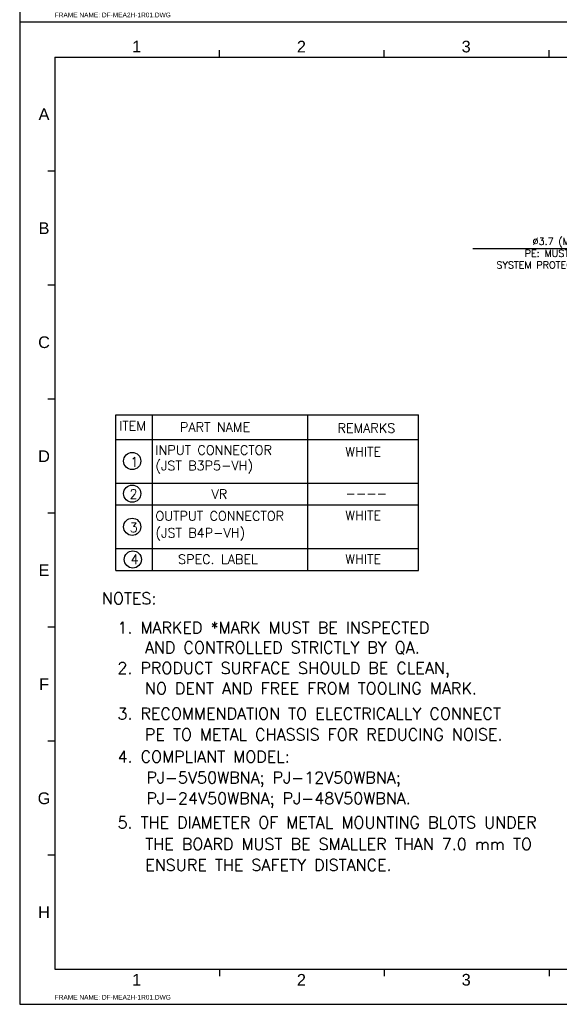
# Model space of a CAD drawing. Extents: x 210 to 804, y -840 to 420.
# Tile 21 of 50: x 210 to 441, y -420 to 1. Entities that reach past the tile are written whole.
import ezdxf
from ezdxf.enums import TextEntityAlignment as Align

# ---------------------------------------------------------------- set-up
doc = ezdxf.new("R2010")
doc.units = 0
doc.header["$LTSCALE"] = 0.5
doc.layers.get('0').update_dxf_attribs({"linetype": 'CONTINUOUS'})
for name, color, linetype in [('3', 3, 'CONTINUOUS'), ('DIM', 7, 'CONTINUOUS'), ('PAPER', 7, 'CONTINUOUS')]:
    doc.layers.add(name, color=color, linetype=linetype)
doc.styles.add('ARIAL', font='ARIAL.TTF')
doc.styles.add('SIMPLEX', font='SIMPLEX.shx')
doc.dimstyles.get("Standard").update_dxf_attribs({"dimtxt": 3, "dimasz": 3, "dimexe": 1.25, "dimexo": 1, "dimgap": 1, "dimtad": 1, "dimdec": 1, "dimzin": 0, "dimdsep": 46, "dimtxsty": 'STANDARD', "dimcen": 0.5, "dimclrd": 2, "dimclre": 2, "dimclrt": 2, "dimadec": 0, "dimazin": 0, "dimtfac": 1, "dimtdec": 1, "dimtmove": 0, "dimatfit": 3, "dimfxl": 1, "dimtolj": 1, "dimtzin": 0, "dimarcsym": 0})

# ---------------------------------------------------------------- blocks, each defined once
blk = doc.blocks.new('A2')
at = {"layer": 'PAPER', "color": 4}
for p, q in [((210, 420), (804, 420)), ((210, 420), (210, 0)), ((210, 0), (804, 0))]:
    blk.add_line(p, q, dxfattribs=at)
at = {"layer": 'PAPER', "color": 3}
for p, q in [((225, 405), (789, 405)), ((225, 405), (225, 15)), ((225, 15), (789, 15))]:
    blk.add_line(p, q, dxfattribs=at)
at = {"layer": 'PAPER', "color": 2}
for p, q in [((295.5, 405), (295.5, 408)), ((366, 405), (366, 408)), ((436.5, 405), (436.5, 408)), ((225, 356.25), (222, 356.25)), ((225, 307.5), (222, 307.5)), ((225, 258.75), (222, 258.75)), ((225, 210), (222, 210)), ((225, 161.25), (222, 161.25)), ((225, 112.5), (222, 112.5)), ((225, 63.75), (222, 63.75)), ((295.5, 15), (295.5, 12)), ((366, 15), (366, 12)), ((436.5, 15), (436.5, 12))]:
    blk.add_line(p, q, dxfattribs=at)
at = {"style": 'ARIAL'}
for tag, height, p in [('TITLE', 4.5, (749.84, 40.88)), ('XXXXXXXXXX', 4, (749.84, 24.46))]:
    blk.add_attdef(tag, text='', height=height, dxfattribs=at).set_placement(p, align=Align.CENTER)
for tag, p, height in [('V', (625.66, 30.86), 2), ('00', (779.83, 20.28), 4), ('--', (612.88, 16.26), 2.5), ('mm', (631.88, 16.46), 2.5), ('ADP-XX', (656.66, 16.15), 2.5), ('2_____2', (724.26, 16.66), 2.5), ("XX/XX'XX", (760.13, 16.14), 2.5)]:
    blk.add_attdef(tag, p, '', height=height, dxfattribs=at)
at = {"layer": 'PAPER', "color": 1, "style": 'ARIAL'}
for s, p in [('1', (260.06, 409.5)), ('2', (330.56, 409.5)), ('3', (401.06, 409.5)), ('A', (220.42, 380.59)), ('B', (220.42, 331.84)), ('C', (220.42, 283.09)), ('D', (220.42, 234.34)), ('E', (220.42, 185.59)), ('F', (220.42, 136.84)), ('G', (220.42, 88.09)), ('H', (220.42, 39.34)), ('1', (260.06, 10.5)), ('2', (330.56, 10.5)), ('3', (401.06, 10.5))]:
    blk.add_text(s, height=5, dxfattribs=at).set_placement(p, align=Align.MIDDLE)
at = {"layer": 'PAPER', "style": 'ARIAL'}
blk.add_text('FRAME NAME: DF-MEA2H-1R01.DWG', height=2, dxfattribs=at).set_placement((225, 2))

msp = doc.modelspace()

# ---------------------------------------------------------------- linework, layer by layer
at = {"layer": '3', "color": 7}
for p, q in [((251.16, -234.51), (251.16, -167.91)), ((251.16, -167.91), (380.72, -167.91)), ((266.83, -234.51), (266.83, -167.91)), ((333.32, -234.51), (333.32, -167.91)), ((380.72, -234.51), (380.72, -167.91)), ((251.16, -178.51), (380.72, -178.51)), ((251.16, -197.18), (380.72, -197.18)), ((251.16, -206.51), (380.72, -206.51)), ((251.16, -225.18), (380.72, -225.18)), ((251.16, -234.51), (380.72, -234.51))]:
    msp.add_line(p, q, dxfattribs=at)
at = {"layer": 'DIM', "color": 7, "ltscale": 2}
for centre in [(258.16, -187.72), (258.16, -201.65), (258.16, -215.83), (258.42, -229.79)]:
    msp.add_circle(centre, 3.67, dxfattribs=at)

# ---------------------------------------------------------------- block references
at = {"layer": 'DIM', "color": 7}
for p in [(0, 0), (0, -420)]:
    msp.add_blockref('A2', p, dxfattribs=at)

# ---------------------------------------------------------------- texts
at = {"layer": 'DIM', "color": 7, "style": 'SIMPLEX'}
for s, height, p in [('ITEM', 4, (252.55, -174.72)), ('INPUT CONNECTOR', 4, (268.06, -185.03)), ('1', 4, (257.32, -190.13)), ('(JST B3P5-VH)', 4, (268.06, -191.67)), ('2', 4, (256.98, -203.83)), ('VR', 4, (292.12, -203.87)), ('OUTPUT CONNECTOR', 4, (268.1, -213.21)), ('3', 4, (257.06, -218.12)), ('(JST B4P-VH)', 4, (268.1, -220.42)), ('4', 4, (257.49, -231.75)), ('SPEC. LABEL', 4, (277.8, -231.74)), ('NOTES:', 5, (245.15, -248.97, -13.89))]:
    msp.add_text(s, height=height, dxfattribs=at).set_placement(p)
for s, height, p in [('PART NAME', 4, (278.62, -176.45)), ('REMARKS', 4, (346.01, -176.83)), ('WHITE', 4, (349.41, -186.99)), ('----', 4, (349.41, -204.82)), ('WHITE', 4, (349.41, -214.15)), ('WHITE', 4, (349.41, -232.82)), ('1. MARKED *MARK MUST BE INSPECTED ', 5, (251.8, -262.95)), ('AND CONTROLLED STRICTLY BY QA.', 5, (263.57, -271.44)), ('2. PRODUCT SURFACE SHOULD BE CLEAN,', 5, (251.8, -280.23)), ('NO DENT AND FREE FROM TOOLING MARK.', 5, (263.57, -288.94)), ('3. RECOMMENDATION TO ELECTRICALLY CONNECT', 5, (251.8, -299.7)), ('PE TO METAL CHASSIS FOR REDUCING NOISE.', 5, (263.57, -308.64)), ('4. COMPLIANT MODEL:', 5, (251.86, -318.11)), ('PJ-5V50WBNA; PJ-12V50WBNA;', 5, (264.23, -327.05)), ('PJ-24V50WBNA; PJ-48V50WBNA.', 5, (264.23, -335.95)), ('5. THE DIAMETER OF METAL MOUNTING BLOTS UNDER ', 5, (251.86, -346.27)), ('THE BOARD MUST BE SMALLER THAN 7.0 mm TO ', 5, (263.74, -355.5)), ('ENSURE THE SAFETY DISTANCE.', 5, (263.74, -364.42))]:
    msp.add_text(s, height=height, dxfattribs=at).set_placement(p, align=Align.BOTTOM_LEFT)
at = {"layer": 'DIM', "color": 7, "insert": (476.64, -92.35), "char_height": 3, "attachment_point": 3, "style": 'SIMPLEX'}
msp.add_mtext('\\A1;∅3.7 (MOUNTING HOLE)\\PPE: MUST CONNECT WITH\\PSYSTEM PROTECTIVE EARTHING.', dxfattribs=at)

# ---------------------------------------------------------------- leaders
at = {"layer": 'DIM', "color": 7, "annotation_type": 0, "has_hookline": 1, "hookline_direction": 1, "text_width": 71.57}
msp.add_leader([(486.75, -115.77), (479.5, -97.02), (476.5, -97.02)], dimstyle='STANDARD', override={"dimexe": 1, "dimtxsty": 'SIMPLEX', "dimcen": -2, "dimclrd": 256, "dimclre": 256, "dimclrt": 256, "dimadec": 1}, dxfattribs=at)

doc.saveas('drawing.dxf')
